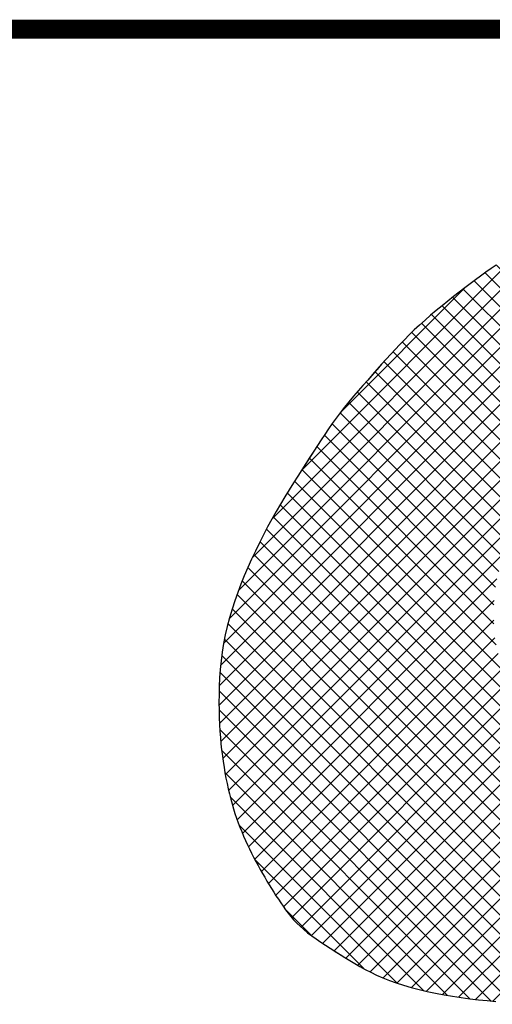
# Model space of a CAD drawing. Header units: millimetres. Extents: x 0 to 1852, y 0 to 1359.
# Tile 49 of 54: x 1699 to 1704, y 106 to 116. Entities that reach past the tile are written whole.
import ezdxf

# ---------------------------------------------------------------- set-up
doc = ezdxf.new("R2010")
doc.units = ezdxf.units.MM
doc.header["$LTSCALE"] = 65.395
doc.layers.get('0').update_dxf_attribs({"linetype": 'CONTINUOUS'})

msp = doc.modelspace()

# ---------------------------------------------------------------- hatches: boundary and pattern name
at = {"linetype": 'Continuous'}
h = msp.add_hatch(dxfattribs=at)
h.set_pattern_fill('ANSI37', color=5, scale=0.142875, angle=45, style=0, pattern_type=0)
h.set_pattern_definition([(45, (-897.4538, 897.4538), (-0.1010278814, 0.1010278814), []), (135, (-898.83942, -898.83942), (-0.1010278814, -0.1010278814), [])])
h.paths.add_polyline_path([(1707.436, 110.775), (1707.369, 110.761), (1707.297, 110.751), (1707.231, 110.745), (1707.176, 110.742), (1707.119, 110.739), (1707.057, 110.736), (1706.991, 110.733), (1706.917, 110.731), (1706.854, 110.729), (1706.813, 110.727), (1706.77, 110.726), (1706.726, 110.724), (1706.682, 110.723), (1706.637, 110.722), (1706.592, 110.72), (1706.548, 110.719), (1706.503, 110.717), (1706.459, 110.715), (1706.415, 110.713), (1706.373, 110.711), (1706.332, 110.708), (1706.293, 110.704), (1706.255, 110.7), (1706.219, 110.695), (1706.186, 110.69), (1706.154, 110.683), (1706.124, 110.676), (1706.095, 110.669), (1706.067, 110.661), (1706.041, 110.653), (1706.016, 110.644), (1705.992, 110.635), (1705.969, 110.626), (1705.946, 110.617), (1705.925, 110.607), (1705.904, 110.597), (1705.884, 110.586), (1705.865, 110.575), (1705.847, 110.563), (1705.829, 110.551), (1705.813, 110.537), (1705.797, 110.524), (1705.782, 110.509), (1705.768, 110.494), (1705.754, 110.478), (1705.742, 110.461), (1705.73, 110.444), (1705.718, 110.425), (1705.708, 110.406), (1705.698, 110.386), (1705.69, 110.365), (1705.682, 110.344), (1705.675, 110.323), (1705.669, 110.301), (1705.664, 110.279), (1705.66, 110.258), (1705.657, 110.236), (1705.655, 110.214), (1705.654, 110.191), (1705.654, 110.169), (1705.655, 110.145), (1705.656, 110.121), (1705.658, 110.097), (1705.661, 110.071), (1705.666, 110.045), (1705.675, 110.016), (1705.689, 109.986), (1705.711, 109.953), (1705.741, 109.918), (1705.782, 109.879), (1705.835, 109.837), (1705.912, 109.809), (1706.002, 109.789), (1706.102, 109.777), (1706.207, 109.77), (1706.315, 109.769), (1706.42, 109.771), (1706.519, 109.775), (1706.608, 109.781), (1706.685, 109.788), (1706.75, 109.795), (1706.804, 109.802), (1706.849, 109.809), (1706.887, 109.816), (1706.92, 109.823), (1706.948, 109.831), (1706.974, 109.838), (1706.999, 109.846), (1707.023, 109.853), (1707.045, 109.861), (1707.066, 109.868), (1707.085, 109.874), (1707.102, 109.88), (1707.117, 109.885), (1707.129, 109.89), (1707.139, 109.893), (1707.147, 109.896), (1707.153, 109.899), (1707.16, 109.902), (1707.166, 109.906), (1707.174, 109.911), (1707.183, 109.918), (1707.196, 109.927), (1707.211, 109.938), (1707.23, 109.951), (1707.251, 109.966), (1707.273, 109.982), (1707.297, 109.999), (1707.321, 110.017), (1707.345, 110.036), (1707.368, 110.054), (1707.39, 110.071), (1707.411, 110.089), (1707.431, 110.106), (1707.449, 110.123), (1707.468, 110.14), (1707.485, 110.157), (1707.502, 110.175), (1707.519, 110.192), (1707.536, 110.211), (1707.552, 110.23), (1707.568, 110.249), (1707.584, 110.269), (1707.599, 110.29), (1707.614, 110.312), (1707.629, 110.334), (1707.643, 110.357), (1707.656, 110.38), (1707.669, 110.404), (1707.682, 110.429), (1707.693, 110.454), (1707.704, 110.478), (1707.713, 110.503), (1707.722, 110.528), (1707.73, 110.552), (1707.737, 110.576), (1707.743, 110.599), (1707.747, 110.622), (1707.752, 110.644), (1707.755, 110.666), (1707.759, 110.688), (1707.762, 110.709), (1707.764, 110.73), (1707.767, 110.752), (1707.769, 110.772), (1707.77, 110.792), (1707.77, 110.81), (1707.768, 110.825), (1707.763, 110.839), (1707.756, 110.849), (1707.746, 110.856), (1707.732, 110.859), (1707.714, 110.859), (1707.694, 110.856), (1707.672, 110.851), (1707.649, 110.844), (1707.625, 110.836), (1707.6, 110.827), (1707.56, 110.813), (1707.503, 110.794)])
h.paths.add_polyline_path([(1705.754, 114.787), (1705.695, 114.769), (1705.635, 114.75), (1705.575, 114.73), (1705.515, 114.709), (1705.456, 114.687), (1705.397, 114.664), (1705.34, 114.642), (1705.284, 114.62), (1705.23, 114.597), (1705.177, 114.575), (1705.125, 114.553), (1705.074, 114.531), (1705.022, 114.508), (1704.97, 114.483), (1704.917, 114.458), (1704.862, 114.431), (1704.805, 114.403), (1704.747, 114.373), (1704.687, 114.341), (1704.626, 114.309), (1704.565, 114.275), (1704.503, 114.241), (1704.442, 114.206), (1704.38, 114.17), (1704.32, 114.135), (1704.261, 114.099), (1704.202, 114.063), (1704.144, 114.026), (1704.086, 113.99), (1704.029, 113.953), (1703.973, 113.916), (1703.918, 113.878), (1703.862, 113.841), (1703.808, 113.803), (1703.753, 113.764), (1703.697, 113.724), (1703.642, 113.684), (1703.585, 113.642), (1703.528, 113.598), (1703.47, 113.553), (1703.41, 113.507), (1703.349, 113.458), (1703.287, 113.409), (1703.226, 113.358), (1703.165, 113.307), (1703.106, 113.255), (1703.047, 113.203), (1702.991, 113.151), (1702.938, 113.099), (1702.886, 113.047), (1702.837, 112.996), (1702.788, 112.944), (1702.74, 112.892), (1702.692, 112.839), (1702.644, 112.786), (1702.596, 112.731), (1702.546, 112.676), (1702.496, 112.619), (1702.445, 112.562), (1702.395, 112.504), (1702.345, 112.446), (1702.296, 112.387), (1702.249, 112.329), (1702.203, 112.271), (1702.16, 112.214), (1702.118, 112.156), (1702.078, 112.099), (1702.039, 112.041), (1702, 111.982), (1701.961, 111.922), (1701.921, 111.861), (1701.88, 111.798), (1701.838, 111.733), (1701.795, 111.665), (1701.751, 111.596), (1701.705, 111.525), (1701.66, 111.452), (1701.613, 111.377), (1701.567, 111.3), (1701.521, 111.221), (1701.475, 111.14), (1701.43, 111.057), (1701.386, 110.973), (1701.342, 110.888), (1701.3, 110.801), (1701.259, 110.714), (1701.22, 110.626), (1701.182, 110.538), (1701.146, 110.449), (1701.112, 110.36), (1701.08, 110.27), (1701.051, 110.181), (1701.024, 110.09), (1701, 110), (1700.979, 109.909), (1700.961, 109.817), (1700.946, 109.725), (1700.934, 109.633), (1700.926, 109.542), (1700.919, 109.451), (1700.915, 109.362), (1700.913, 109.275), (1700.912, 109.191), (1700.913, 109.11), (1700.915, 109.032), (1700.918, 108.958), (1700.922, 108.886), (1700.927, 108.817), (1700.933, 108.751), (1700.94, 108.686), (1700.948, 108.623), (1700.956, 108.562), (1700.966, 108.502), (1700.976, 108.443), (1700.986, 108.385), (1700.998, 108.328), (1701.01, 108.272), (1701.023, 108.218), (1701.037, 108.164), (1701.051, 108.112), (1701.066, 108.061), (1701.082, 108.01), (1701.099, 107.961), (1701.117, 107.913), (1701.135, 107.865), (1701.154, 107.818), (1701.173, 107.771), (1701.194, 107.725), (1701.215, 107.679), (1701.236, 107.634), (1701.259, 107.589), (1701.281, 107.545), (1701.305, 107.501), (1701.328, 107.458), (1701.352, 107.415), (1701.375, 107.374), (1701.399, 107.332), (1701.423, 107.292), (1701.447, 107.252), (1701.471, 107.213), (1701.495, 107.175), (1701.519, 107.136), (1701.544, 107.099), (1701.569, 107.062), (1701.594, 107.025), (1701.621, 106.988), (1701.648, 106.952), (1701.677, 106.917), (1701.707, 106.881), (1701.74, 106.846), (1701.776, 106.812), (1701.814, 106.777), (1701.856, 106.743), (1701.9, 106.71), (1701.947, 106.677), (1701.996, 106.644), (1702.046, 106.611), (1702.097, 106.578), (1702.149, 106.545), (1702.201, 106.513), (1702.253, 106.48), (1702.305, 106.448), (1702.358, 106.416), (1702.412, 106.384), (1702.468, 106.353), (1702.527, 106.322), (1702.59, 106.293), (1702.656, 106.264), (1702.726, 106.236), (1702.8, 106.21), (1702.878, 106.185), (1702.959, 106.161), (1703.043, 106.139), (1703.13, 106.119), (1703.218, 106.1), (1703.308, 106.082), (1703.398, 106.067), (1703.49, 106.053), (1703.582, 106.041), (1703.675, 106.031), (1703.767, 106.021), (1703.858, 106.013), (1703.949, 106.006), (1704.039, 105.999), (1704.127, 105.994), (1704.214, 105.989), (1704.299, 105.986), (1704.383, 105.983), (1704.466, 105.982), (1704.547, 105.982), (1704.627, 105.984), (1704.706, 105.988), (1704.784, 105.993), (1704.861, 106), (1704.938, 106.009), (1705.014, 106.021), (1705.089, 106.034), (1705.165, 106.049), (1705.24, 106.067), (1705.316, 106.086), (1705.392, 106.108), (1705.468, 106.132), (1705.545, 106.158), (1705.622, 106.187), (1705.699, 106.217), (1705.776, 106.249), (1705.852, 106.283), (1705.929, 106.319), (1706.006, 106.357), (1706.082, 106.397), (1706.157, 106.437), (1706.231, 106.479), (1706.305, 106.521), (1706.377, 106.564), (1706.447, 106.608), (1706.516, 106.651), (1706.583, 106.693), (1706.648, 106.736), (1706.712, 106.778), (1706.775, 106.819), (1706.836, 106.861), (1706.897, 106.902), (1706.958, 106.942), (1707.018, 106.982), (1707.078, 107.022), (1707.138, 107.062), (1707.197, 107.101), (1707.255, 107.14), (1707.312, 107.18), (1707.368, 107.219), (1707.421, 107.258), (1707.473, 107.298), (1707.522, 107.338), (1707.57, 107.379), (1707.615, 107.42), (1707.66, 107.462), (1707.705, 107.504), (1707.75, 107.547), (1707.795, 107.59), (1707.841, 107.634), (1707.889, 107.679), (1707.938, 107.724), (1707.987, 107.77), (1708.037, 107.817), (1708.087, 107.864), (1708.136, 107.911), (1708.184, 107.958), (1708.231, 108.005), (1708.276, 108.053), (1708.319, 108.1), (1708.361, 108.147), (1708.402, 108.193), (1708.441, 108.239), (1708.48, 108.285), (1708.518, 108.329), (1708.573, 108.394), (1708.629, 108.457), (1708.665, 108.498), (1708.702, 108.539), (1708.739, 108.579), (1708.776, 108.62), (1708.814, 108.662), (1708.852, 108.705), (1708.891, 108.748), (1708.928, 108.792), (1708.962, 108.835), (1708.989, 108.877), (1709.007, 108.915), (1709.015, 108.951), (1709.009, 108.982), (1708.987, 109.008), (1708.948, 109.028), (1708.894, 109.042), (1708.826, 109.052), (1708.749, 109.057), (1708.664, 109.059), (1708.573, 109.059), (1708.481, 109.057), (1708.388, 109.054), (1708.298, 109.05), (1708.212, 109.047), (1708.131, 109.044), (1708.055, 109.042), (1707.985, 109.041), (1707.923, 109.042), (1707.842, 109.046), (1707.775, 109.063), (1707.732, 109.096), (1707.724, 109.152), (1707.724, 109.202), (1707.723, 109.235), (1707.722, 109.271), (1707.721, 109.307), (1707.72, 109.342), (1707.719, 109.377), (1707.717, 109.408), (1707.716, 109.436), (1707.715, 109.458), (1707.713, 109.475), (1707.711, 109.486), (1707.708, 109.491), (1707.701, 109.491), (1707.691, 109.487), (1707.677, 109.478), (1707.64, 109.456), (1707.581, 109.423), (1707.513, 109.387), (1707.465, 109.363), (1707.416, 109.338), (1707.366, 109.313), (1707.317, 109.288), (1707.27, 109.265), (1707.227, 109.243), (1707.186, 109.223), (1707.149, 109.203), (1707.113, 109.185), (1707.079, 109.168), (1707.023, 109.139), (1706.981, 109.117), (1706.926, 109.09), (1706.854, 109.059), (1706.763, 109.029), (1706.676, 109.012), (1706.607, 109.002), (1706.53, 108.993), (1706.444, 108.987), (1706.351, 108.982), (1706.251, 108.979), (1706.146, 108.978), (1706.035, 108.979), (1705.922, 108.981), (1705.805, 108.984), (1705.687, 108.989), (1705.569, 108.996), (1705.452, 109.003), (1705.338, 109.011), (1705.229, 109.02), (1705.125, 109.03), (1705.03, 109.04), (1704.944, 109.05), (1704.868, 109.06), (1704.802, 109.07), (1704.718, 109.085), (1704.63, 109.104), (1704.56, 109.123), (1704.485, 109.144), (1704.424, 109.164), (1704.363, 109.189), (1704.302, 109.221), (1704.238, 109.264), (1704.172, 109.317), (1704.107, 109.378), (1704.043, 109.445), (1703.983, 109.516), (1703.933, 109.592), (1703.891, 109.684), (1703.868, 109.769), (1703.855, 109.835), (1703.846, 109.908), (1703.84, 109.988), (1703.837, 110.071), (1703.837, 110.155), (1703.839, 110.239), (1703.844, 110.319), (1703.852, 110.394), (1703.861, 110.461), (1703.877, 110.546), (1703.906, 110.628), (1703.943, 110.687), (1703.986, 110.736), (1704.042, 110.789), (1704.101, 110.84), (1704.165, 110.891), (1704.23, 110.938), (1704.294, 110.98), (1704.359, 111.016), (1704.424, 111.049), (1704.491, 111.078), (1704.559, 111.105), (1704.629, 111.13), (1704.698, 111.153), (1704.765, 111.173), (1704.83, 111.193), (1704.889, 111.208), (1704.947, 111.222), (1705.005, 111.232), (1705.063, 111.24), (1705.122, 111.246), (1705.173, 111.25), (1705.204, 111.252), (1705.235, 111.255), (1705.265, 111.258), (1705.296, 111.261), (1705.326, 111.264), (1705.357, 111.268), (1705.409, 111.274), (1705.473, 111.28), (1705.544, 111.286), (1705.626, 111.291), (1705.713, 111.295), (1705.785, 111.297), (1705.83, 111.299), (1705.875, 111.3), (1705.919, 111.302), (1705.962, 111.303), (1706.004, 111.305), (1706.045, 111.306), (1706.086, 111.308), (1706.126, 111.31), (1706.166, 111.312), (1706.206, 111.314), (1706.245, 111.316), (1706.283, 111.318), (1706.322, 111.321), (1706.36, 111.324), (1706.398, 111.327), (1706.436, 111.331), (1706.473, 111.335), (1706.511, 111.339), (1706.549, 111.343), (1706.587, 111.348), (1706.624, 111.353), (1706.661, 111.358), (1706.727, 111.367), (1706.79, 111.376), (1706.854, 111.383), (1706.918, 111.39), (1706.972, 111.396), (1707.004, 111.4), (1707.036, 111.403), (1707.068, 111.406), (1707.1, 111.41), (1707.132, 111.414), (1707.163, 111.418), (1707.194, 111.423), (1707.224, 111.428), (1707.253, 111.434), (1707.281, 111.44), (1707.308, 111.447), (1707.334, 111.455), (1707.358, 111.463), (1707.381, 111.472), (1707.403, 111.482), (1707.425, 111.493), (1707.446, 111.504), (1707.467, 111.517), (1707.487, 111.53), (1707.508, 111.544), (1707.528, 111.558), (1707.548, 111.574), (1707.566, 111.59), (1707.583, 111.607), (1707.598, 111.625), (1707.61, 111.643), (1707.62, 111.661), (1707.627, 111.68), (1707.63, 111.699), (1707.632, 111.717), (1707.632, 111.735), (1707.63, 111.752), (1707.628, 111.768), (1707.625, 111.781), (1707.623, 111.793), (1707.621, 111.802), (1707.619, 111.809), (1707.617, 111.814), (1707.615, 111.819), (1707.612, 111.824), (1707.609, 111.829), (1707.604, 111.835), (1707.598, 111.843), (1707.59, 111.853), (1707.581, 111.865), (1707.569, 111.878), (1707.555, 111.892), (1707.54, 111.906), (1707.522, 111.921), (1707.502, 111.935), (1707.479, 111.948), (1707.454, 111.961), (1707.426, 111.972), (1707.396, 111.982), (1707.364, 111.991), (1707.33, 111.999), (1707.294, 112.006), (1707.257, 112.013), (1707.218, 112.018), (1707.178, 112.023), (1707.136, 112.027), (1707.094, 112.03), (1707.051, 112.033), (1707.007, 112.035), (1706.963, 112.036), (1706.919, 112.037), (1706.875, 112.038), (1706.832, 112.038), (1706.789, 112.038), (1706.747, 112.037), (1706.706, 112.036), (1706.666, 112.034), (1706.627, 112.032), (1706.589, 112.03), (1706.554, 112.027), (1706.52, 112.024), (1706.488, 112.021), (1706.457, 112.017), (1706.428, 112.013), (1706.4, 112.009), (1706.373, 112.004), (1706.347, 111.999), (1706.322, 111.994), (1706.297, 111.989), (1706.274, 111.984), (1706.251, 111.978), (1706.228, 111.972), (1706.206, 111.965), (1706.184, 111.958), (1706.163, 111.95), (1706.142, 111.942), (1706.121, 111.933), (1706.1, 111.923), (1706.08, 111.913), (1706.06, 111.902), (1706.04, 111.89), (1706.021, 111.878), (1706.003, 111.865), (1705.985, 111.851), (1705.968, 111.837), (1705.951, 111.822), (1705.935, 111.807), (1705.919, 111.791), (1705.903, 111.774), (1705.887, 111.756), (1705.871, 111.738), (1705.854, 111.718), (1705.836, 111.697), (1705.818, 111.676), (1705.801, 111.655), (1705.783, 111.634), (1705.767, 111.614), (1705.752, 111.596), (1705.738, 111.579), (1705.709, 111.544), (1705.678, 111.534), (1705.626, 111.529), (1705.546, 111.525), (1705.481, 111.521), (1705.404, 111.517), (1705.317, 111.512), (1705.222, 111.507), (1705.12, 111.502), (1705.015, 111.496), (1704.908, 111.491), (1704.802, 111.485), (1704.698, 111.48), (1704.598, 111.475), (1704.503, 111.47), (1704.413, 111.466), (1704.331, 111.462), (1704.258, 111.459), (1704.194, 111.456), (1704.14, 111.454), (1704.074, 111.451), (1704.018, 111.453), (1704.016, 111.481), (1704.021, 111.529), (1704.026, 111.58), (1704.033, 111.638), (1704.042, 111.695), (1704.055, 111.758), (1704.076, 111.823), (1704.103, 111.886), (1704.138, 111.957), (1704.177, 112.027), (1704.22, 112.093), (1704.267, 112.153), (1704.314, 112.202), (1704.357, 112.242), (1704.406, 112.283), (1704.459, 112.325), (1704.515, 112.366), (1704.574, 112.409), (1704.63, 112.448), (1704.684, 112.485), (1704.737, 112.52), (1704.787, 112.551), (1704.847, 112.586), (1704.918, 112.622), (1704.983, 112.649), (1705.04, 112.67), (1705.102, 112.691), (1705.169, 112.71), (1705.239, 112.727), (1705.31, 112.743), (1705.373, 112.756), (1705.41, 112.763), (1705.447, 112.771), (1705.483, 112.779), (1705.517, 112.787), (1705.575, 112.801), (1705.653, 112.815), (1705.751, 112.825), (1705.84, 112.831), (1705.952, 112.837), (1706.093, 112.841), (1706.265, 112.844), (1706.461, 112.846), (1706.674, 112.846), (1706.895, 112.846), (1707.116, 112.845), (1707.33, 112.842), (1707.527, 112.839), (1707.701, 112.835), (1707.845, 112.83), (1707.96, 112.825), (1708.051, 112.819), (1708.122, 112.813), (1708.199, 112.804), (1708.255, 112.793), (1708.285, 112.787), (1708.315, 112.78), (1708.344, 112.774), (1708.372, 112.768), (1708.398, 112.763), (1708.423, 112.758), (1708.445, 112.753), (1708.464, 112.749), (1708.507, 112.741), (1708.53, 112.734), (1708.584, 112.71), (1708.636, 112.687), (1708.697, 112.659), (1708.76, 112.63), (1708.816, 112.602), (1708.873, 112.572), (1708.925, 112.54), (1708.985, 112.502), (1709.034, 112.468), (1709.09, 112.425), (1709.142, 112.379), (1709.187, 112.336), (1709.231, 112.289), (1709.272, 112.242), (1709.315, 112.183), (1709.355, 112.112), (1709.387, 112.036), (1709.407, 111.971), (1709.42, 111.907), (1709.43, 111.825), (1709.434, 111.745), (1709.436, 111.684), (1709.437, 111.614), (1709.438, 111.536), (1709.438, 111.449), (1709.437, 111.352), (1709.437, 111.246), (1709.436, 111.129), (1709.435, 111.001), (1709.435, 110.863), (1709.434, 110.717), (1709.434, 110.568), (1709.434, 110.418), (1709.433, 110.273), (1709.433, 110.134), (1709.433, 110.007), (1709.433, 109.895), (1709.433, 109.801), (1709.433, 109.724), (1709.433, 109.66), (1709.433, 109.583), (1709.432, 109.517), (1709.431, 109.478), (1709.43, 109.453), (1709.43, 109.429), (1709.43, 109.407), (1709.433, 109.386), (1709.438, 109.368), (1709.446, 109.351), (1709.457, 109.337), (1709.473, 109.326), (1709.494, 109.318), (1709.519, 109.312), (1709.547, 109.309), (1709.578, 109.308), (1709.612, 109.308), (1709.646, 109.309), (1709.681, 109.311), (1709.733, 109.313), (1709.786, 109.315), (1709.847, 109.317), (1709.878, 109.318), (1709.908, 109.319), (1709.939, 109.32), (1709.968, 109.322), (1709.998, 109.325), (1710.027, 109.328), (1710.057, 109.331), (1710.086, 109.336), (1710.114, 109.34), (1710.143, 109.346), (1710.17, 109.352), (1710.198, 109.358), (1710.225, 109.365), (1710.252, 109.373), (1710.278, 109.381), (1710.305, 109.39), (1710.33, 109.4), (1710.356, 109.41), (1710.381, 109.42), (1710.407, 109.431), (1710.432, 109.442), (1710.457, 109.454), (1710.482, 109.466), (1710.508, 109.478), (1710.551, 109.499), (1710.602, 109.523), (1710.645, 109.542), (1710.674, 109.554), (1710.703, 109.567), (1710.73, 109.58), (1710.757, 109.593), (1710.781, 109.606), (1710.801, 109.619), (1710.819, 109.632), (1710.832, 109.645), (1710.841, 109.659), (1710.845, 109.671), (1710.845, 109.684), (1710.841, 109.695), (1710.832, 109.705), (1710.818, 109.714), (1710.799, 109.72), (1710.776, 109.725), (1710.747, 109.728), (1710.712, 109.73), (1710.671, 109.732), (1710.624, 109.733), (1710.57, 109.734), (1710.508, 109.735), (1710.438, 109.738), (1710.361, 109.741), (1710.277, 109.747), (1710.191, 109.754), (1710.104, 109.762), (1710.02, 109.773), (1709.941, 109.785), (1709.87, 109.799), (1709.81, 109.815), (1709.739, 109.843), (1709.689, 109.889), (1709.676, 109.947), (1709.689, 110.016), (1709.715, 110.083), (1709.734, 110.13), (1709.756, 110.178), (1709.779, 110.229), (1709.804, 110.282), (1709.83, 110.336), (1709.855, 110.391), (1709.88, 110.447), (1709.903, 110.502), (1709.925, 110.557), (1709.945, 110.612), (1709.964, 110.667), (1709.982, 110.722), (1709.998, 110.776), (1710.013, 110.831), (1710.027, 110.886), (1710.039, 110.94), (1710.05, 110.995), (1710.06, 111.05), (1710.069, 111.106), (1710.078, 111.162), (1710.086, 111.219), (1710.094, 111.277), (1710.102, 111.336), (1710.11, 111.397), (1710.119, 111.459), (1710.127, 111.522), (1710.135, 111.586), (1710.142, 111.652), (1710.15, 111.719), (1710.156, 111.788), (1710.162, 111.858), (1710.167, 111.929), (1710.171, 112.001), (1710.174, 112.074), (1710.176, 112.147), (1710.178, 112.22), (1710.177, 112.293), (1710.176, 112.365), (1710.174, 112.437), (1710.17, 112.507), (1710.165, 112.577), (1710.159, 112.645), (1710.151, 112.712), (1710.142, 112.778), (1710.131, 112.842), (1710.118, 112.905), (1710.103, 112.967), (1710.086, 113.028), (1710.068, 113.087), (1710.048, 113.145), (1710.027, 113.202), (1710.006, 113.257), (1709.985, 113.31), (1709.963, 113.361), (1709.942, 113.411), (1709.922, 113.459), (1709.902, 113.506), (1709.881, 113.551), (1709.861, 113.596), (1709.84, 113.64), (1709.818, 113.684), (1709.794, 113.729), (1709.768, 113.775), (1709.74, 113.821), (1709.71, 113.868), (1709.678, 113.917), (1709.643, 113.966), (1709.606, 114.016), (1709.566, 114.067), (1709.524, 114.118), (1709.48, 114.169), (1709.433, 114.221), (1709.383, 114.273), (1709.331, 114.324), (1709.277, 114.375), (1709.221, 114.424), (1709.163, 114.471), (1709.103, 114.515), (1709.042, 114.557), (1708.979, 114.596), (1708.915, 114.632), (1708.85, 114.664), (1708.783, 114.695), (1708.714, 114.723), (1708.644, 114.75), (1708.573, 114.775), (1708.5, 114.799), (1708.426, 114.821), (1708.35, 114.843), (1708.274, 114.863), (1708.198, 114.882), (1708.121, 114.9), (1708.045, 114.917), (1707.97, 114.932), (1707.897, 114.946), (1707.825, 114.958), (1707.754, 114.969), (1707.684, 114.978), (1707.615, 114.986), (1707.547, 114.992), (1707.478, 114.997), (1707.41, 115), (1707.341, 115.001), (1707.271, 115.001), (1707.2, 114.999), (1707.129, 114.996), (1707.057, 114.992), (1706.985, 114.987), (1706.913, 114.981), (1706.841, 114.973), (1706.77, 114.966), (1706.698, 114.957), (1706.627, 114.948), (1706.557, 114.939), (1706.488, 114.929), (1706.419, 114.919), (1706.353, 114.909), (1706.287, 114.899), (1706.224, 114.888), (1706.162, 114.878), (1706.102, 114.867), (1706.043, 114.856), (1705.985, 114.844), (1705.928, 114.832), (1705.87, 114.818), (1705.813, 114.804)])

# ---------------------------------------------------------------- linework, layer by layer
at = {"color": 5, "linetype": 'Continuous'}
for p, q in [((1703.808, 113.803), (1703.753, 113.764)), ((1703.808, 113.803), (1703.753, 113.764)), ((1703.862, 113.841), (1703.808, 113.803)), ((1703.862, 113.841), (1703.808, 113.803)), ((1703.642, 113.684), (1703.585, 113.642)), ((1703.642, 113.684), (1703.585, 113.642)), ((1703.697, 113.724), (1703.642, 113.684)), ((1703.697, 113.724), (1703.642, 113.684)), ((1703.753, 113.764), (1703.697, 113.724)), ((1703.753, 113.764), (1703.697, 113.724)), ((1703.528, 113.598), (1703.47, 113.553)), ((1703.528, 113.598), (1703.47, 113.553)), ((1703.585, 113.642), (1703.528, 113.598)), ((1703.585, 113.642), (1703.528, 113.598)), ((1703.41, 113.507), (1703.349, 113.458)), ((1703.41, 113.507), (1703.349, 113.458)), ((1703.47, 113.553), (1703.41, 113.507)), ((1703.47, 113.553), (1703.41, 113.507)), ((1703.287, 113.409), (1703.226, 113.358)), ((1703.287, 113.409), (1703.226, 113.358)), ((1703.349, 113.458), (1703.287, 113.409)), ((1703.349, 113.458), (1703.287, 113.409)), ((1703.165, 113.307), (1703.106, 113.255)), ((1703.165, 113.307), (1703.106, 113.255)), ((1703.226, 113.358), (1703.165, 113.307)), ((1703.226, 113.358), (1703.165, 113.307)), ((1703.047, 113.203), (1702.991, 113.151)), ((1703.047, 113.203), (1702.991, 113.151)), ((1703.106, 113.255), (1703.047, 113.203)), ((1703.106, 113.255), (1703.047, 113.203)), ((1702.938, 113.099), (1702.886, 113.047)), ((1702.938, 113.099), (1702.886, 113.047)), ((1702.991, 113.151), (1702.938, 113.099)), ((1702.991, 113.151), (1702.938, 113.099)), ((1702.837, 112.996), (1702.788, 112.944)), ((1702.837, 112.996), (1702.788, 112.944)), ((1702.886, 113.047), (1702.837, 112.996)), ((1702.886, 113.047), (1702.837, 112.996)), ((1702.74, 112.892), (1702.692, 112.839)), ((1702.74, 112.892), (1702.692, 112.839)), ((1702.788, 112.944), (1702.74, 112.892)), ((1702.788, 112.944), (1702.74, 112.892)), ((1702.644, 112.786), (1702.496, 112.619)), ((1702.644, 112.786), (1702.546, 112.676)), ((1702.644, 112.786), (1702.596, 112.731)), ((1702.692, 112.839), (1702.644, 112.786)), ((1702.692, 112.839), (1702.644, 112.786)), ((1702.546, 112.676), (1702.496, 112.619)), ((1702.596, 112.731), (1702.546, 112.676)), ((1702.445, 112.562), (1702.395, 112.504)), ((1702.445, 112.562), (1702.395, 112.504)), ((1702.496, 112.619), (1702.445, 112.562)), ((1702.496, 112.619), (1702.445, 112.562)), ((1702.345, 112.446), (1702.296, 112.387)), ((1702.345, 112.446), (1702.296, 112.387)), ((1702.395, 112.504), (1702.345, 112.446)), ((1702.395, 112.504), (1702.345, 112.446)), ((1702.249, 112.329), (1702.203, 112.271)), ((1702.249, 112.329), (1702.203, 112.271)), ((1702.296, 112.387), (1702.249, 112.329)), ((1702.296, 112.387), (1702.249, 112.329)), ((1702.16, 112.214), (1702.118, 112.156)), ((1702.16, 112.214), (1702.118, 112.156)), ((1702.203, 112.271), (1702.16, 112.214)), ((1702.203, 112.271), (1702.16, 112.214)), ((1702.118, 112.156), (1702.078, 112.099)), ((1702.118, 112.156), (1702.078, 112.099)), ((1702.039, 112.041), (1702, 111.982)), ((1702.039, 112.041), (1702, 111.982)), ((1702.078, 112.099), (1702.039, 112.041)), ((1702.078, 112.099), (1702.039, 112.041)), ((1701.961, 111.922), (1701.795, 111.665)), ((1701.961, 111.922), (1701.921, 111.861)), ((1702, 111.982), (1701.961, 111.922)), ((1702, 111.982), (1701.961, 111.922)), ((1701.88, 111.798), (1701.838, 111.733)), ((1701.88, 111.798), (1701.838, 111.733)), ((1701.921, 111.861), (1701.88, 111.798)), ((1701.838, 111.733), (1701.795, 111.665)), ((1701.751, 111.596), (1701.705, 111.525)), ((1701.751, 111.596), (1701.705, 111.525)), ((1701.795, 111.665), (1701.751, 111.596)), ((1701.795, 111.665), (1701.751, 111.596)), ((1701.705, 111.525), (1701.66, 111.452)), ((1701.705, 111.525), (1701.66, 111.452)), ((1701.613, 111.377), (1701.567, 111.3)), ((1701.613, 111.377), (1701.567, 111.3)), ((1701.66, 111.452), (1701.613, 111.377)), ((1701.66, 111.452), (1701.613, 111.377)), ((1701.567, 111.3), (1701.521, 111.221)), ((1701.567, 111.3), (1701.521, 111.221)), ((1701.521, 111.221), (1701.475, 111.14)), ((1701.521, 111.221), (1701.475, 111.14)), ((1701.475, 111.14), (1701.43, 111.057)), ((1701.475, 111.14), (1701.43, 111.057)), ((1701.386, 110.973), (1701.342, 110.888)), ((1701.386, 110.973), (1701.342, 110.888)), ((1701.43, 111.057), (1701.386, 110.973)), ((1701.43, 111.057), (1701.386, 110.973)), ((1701.342, 110.888), (1701.3, 110.801)), ((1701.342, 110.888), (1701.3, 110.801)), ((1701.3, 110.801), (1701.259, 110.714)), ((1701.3, 110.801), (1701.259, 110.714)), ((1701.259, 110.714), (1701.22, 110.626)), ((1701.259, 110.714), (1701.22, 110.626)), ((1701.182, 110.538), (1701.146, 110.449)), ((1701.182, 110.538), (1701.146, 110.449)), ((1701.22, 110.626), (1701.182, 110.538)), ((1701.22, 110.626), (1701.182, 110.538)), ((1701.146, 110.449), (1701.112, 110.36)), ((1701.146, 110.449), (1701.112, 110.36)), ((1701.112, 110.36), (1701.08, 110.27)), ((1701.112, 110.36), (1701.08, 110.27)), ((1701.08, 110.27), (1701.051, 110.181)), ((1701.08, 110.27), (1701.051, 110.181)), ((1701.051, 110.181), (1701.024, 110.09)), ((1701.051, 110.181), (1701.024, 110.09)), ((1701.024, 110.09), (1701, 110)), ((1701.024, 110.09), (1701, 110)), ((1701, 110), (1700.979, 109.909)), ((1701, 110), (1700.979, 109.909)), ((1700.961, 109.817), (1700.946, 109.725)), ((1700.961, 109.817), (1700.946, 109.725)), ((1700.979, 109.909), (1700.961, 109.817)), ((1700.979, 109.909), (1700.961, 109.817)), ((1700.946, 109.725), (1700.934, 109.633)), ((1700.946, 109.725), (1700.934, 109.633)), ((1700.934, 109.633), (1700.926, 109.542)), ((1700.934, 109.633), (1700.926, 109.542)), ((1700.926, 109.542), (1700.919, 109.451)), ((1700.926, 109.542), (1700.919, 109.451)), ((1700.919, 109.451), (1700.915, 109.362)), ((1700.919, 109.451), (1700.915, 109.362)), ((1700.915, 109.362), (1700.913, 109.275)), ((1700.915, 109.362), (1700.913, 109.275)), ((1700.913, 109.275), (1700.912, 109.191)), ((1700.913, 109.275), (1700.912, 109.191)), ((1700.912, 109.191), (1700.913, 109.11)), ((1700.912, 109.191), (1700.913, 109.11)), ((1700.913, 109.11), (1700.915, 109.032)), ((1700.913, 109.11), (1700.915, 109.032)), ((1700.915, 109.032), (1700.918, 108.958)), ((1700.915, 109.032), (1700.918, 108.958)), ((1700.918, 108.958), (1700.922, 108.886)), ((1700.918, 108.958), (1700.922, 108.886)), ((1700.922, 108.886), (1700.927, 108.817)), ((1700.922, 108.886), (1700.927, 108.817)), ((1700.927, 108.817), (1700.933, 108.751)), ((1700.927, 108.817), (1700.933, 108.751)), ((1700.933, 108.751), (1700.94, 108.686)), ((1700.933, 108.751), (1700.94, 108.686)), ((1700.94, 108.686), (1700.948, 108.623)), ((1700.94, 108.686), (1700.948, 108.623)), ((1700.948, 108.623), (1700.956, 108.562)), ((1700.948, 108.623), (1700.956, 108.562)), ((1700.956, 108.562), (1700.966, 108.502)), ((1700.956, 108.562), (1700.966, 108.502)), ((1700.966, 108.502), (1700.976, 108.443)), ((1700.966, 108.502), (1700.976, 108.443)), ((1700.976, 108.443), (1700.986, 108.385)), ((1700.976, 108.443), (1700.986, 108.385)), ((1700.986, 108.385), (1700.998, 108.328)), ((1700.986, 108.385), (1700.998, 108.328)), ((1700.998, 108.328), (1701.01, 108.272)), ((1700.998, 108.328), (1701.01, 108.272)), ((1701.01, 108.272), (1701.023, 108.218)), ((1701.01, 108.272), (1701.023, 108.218)), ((1701.023, 108.218), (1701.037, 108.164)), ((1701.023, 108.218), (1701.037, 108.164)), ((1701.037, 108.164), (1701.051, 108.112)), ((1701.037, 108.164), (1701.051, 108.112)), ((1701.051, 108.112), (1701.066, 108.061)), ((1701.051, 108.112), (1701.066, 108.061)), ((1701.066, 108.061), (1701.082, 108.01)), ((1701.066, 108.061), (1701.082, 108.01)), ((1701.082, 108.01), (1701.099, 107.961)), ((1701.082, 108.01), (1701.099, 107.961)), ((1701.099, 107.961), (1701.117, 107.913)), ((1701.099, 107.961), (1701.117, 107.913)), ((1701.117, 107.913), (1701.135, 107.865)), ((1701.117, 107.913), (1701.135, 107.865)), ((1701.135, 107.865), (1701.154, 107.818)), ((1701.135, 107.865), (1701.154, 107.818)), ((1701.154, 107.818), (1701.173, 107.771)), ((1701.154, 107.818), (1701.173, 107.771)), ((1701.173, 107.771), (1701.194, 107.725)), ((1701.173, 107.771), (1701.194, 107.725)), ((1701.194, 107.725), (1701.215, 107.679)), ((1701.194, 107.725), (1701.215, 107.679)), ((1701.215, 107.679), (1701.236, 107.634)), ((1701.215, 107.679), (1701.236, 107.634)), ((1701.236, 107.634), (1701.259, 107.589)), ((1701.236, 107.634), (1701.259, 107.589)), ((1701.259, 107.589), (1701.281, 107.545)), ((1701.259, 107.589), (1701.281, 107.545)), ((1701.281, 107.545), (1701.305, 107.501)), ((1701.281, 107.545), (1701.305, 107.501)), ((1701.305, 107.501), (1701.328, 107.458)), ((1701.305, 107.501), (1701.328, 107.458)), ((1701.328, 107.458), (1701.352, 107.415)), ((1701.328, 107.458), (1701.352, 107.415)), ((1701.352, 107.415), (1701.375, 107.374)), ((1701.352, 107.415), (1701.375, 107.374)), ((1701.375, 107.374), (1701.399, 107.332)), ((1701.375, 107.374), (1701.399, 107.332)), ((1701.399, 107.332), (1701.423, 107.292)), ((1701.399, 107.332), (1701.423, 107.292)), ((1701.423, 107.292), (1701.447, 107.252)), ((1701.423, 107.292), (1701.447, 107.252)), ((1701.447, 107.252), (1701.471, 107.213)), ((1701.447, 107.252), (1701.471, 107.213)), ((1701.471, 107.213), (1701.495, 107.175)), ((1701.471, 107.213), (1701.495, 107.175)), ((1701.495, 107.175), (1701.519, 107.136)), ((1701.495, 107.175), (1701.519, 107.136)), ((1701.519, 107.136), (1701.544, 107.099)), ((1701.519, 107.136), (1701.544, 107.099)), ((1701.544, 107.099), (1701.569, 107.062)), ((1701.544, 107.099), (1701.569, 107.062)), ((1701.569, 107.062), (1701.594, 107.025)), ((1701.569, 107.062), (1701.594, 107.025)), ((1701.594, 107.025), (1701.621, 106.988)), ((1701.594, 107.025), (1701.621, 106.988)), ((1701.621, 106.988), (1701.648, 106.952)), ((1701.621, 106.988), (1701.648, 106.952)), ((1701.648, 106.952), (1701.677, 106.917)), ((1701.648, 106.952), (1701.677, 106.917)), ((1701.677, 106.917), (1701.707, 106.881)), ((1701.677, 106.917), (1701.707, 106.881)), ((1701.707, 106.881), (1701.74, 106.846)), ((1701.707, 106.881), (1701.74, 106.846)), ((1701.74, 106.846), (1701.776, 106.812)), ((1701.74, 106.846), (1701.776, 106.812)), ((1701.776, 106.812), (1701.814, 106.777)), ((1701.776, 106.812), (1701.814, 106.777)), ((1701.814, 106.777), (1701.856, 106.743)), ((1701.814, 106.777), (1701.856, 106.743)), ((1701.856, 106.743), (1701.9, 106.71)), ((1701.856, 106.743), (1701.9, 106.71)), ((1701.9, 106.71), (1701.947, 106.677)), ((1701.9, 106.71), (1701.947, 106.677)), ((1701.947, 106.677), (1701.996, 106.644)), ((1701.947, 106.677), (1701.996, 106.644)), ((1701.996, 106.644), (1702.046, 106.611)), ((1701.996, 106.644), (1702.046, 106.611)), ((1702.046, 106.611), (1702.097, 106.578)), ((1702.046, 106.611), (1702.097, 106.578)), ((1702.097, 106.578), (1702.149, 106.545)), ((1702.097, 106.578), (1702.253, 106.48)), ((1702.149, 106.545), (1702.201, 106.513)), ((1702.201, 106.513), (1702.253, 106.48)), ((1702.253, 106.48), (1702.305, 106.448)), ((1702.253, 106.48), (1702.305, 106.448)), ((1702.305, 106.448), (1702.358, 106.416)), ((1702.305, 106.448), (1702.358, 106.416)), ((1702.358, 106.416), (1702.412, 106.384)), ((1702.358, 106.416), (1702.412, 106.384)), ((1702.412, 106.384), (1702.468, 106.353)), ((1702.412, 106.384), (1702.468, 106.353)), ((1702.468, 106.353), (1702.527, 106.322)), ((1702.468, 106.353), (1702.527, 106.322)), ((1702.527, 106.322), (1702.59, 106.293)), ((1702.527, 106.322), (1702.59, 106.293)), ((1702.59, 106.293), (1702.656, 106.264)), ((1702.59, 106.293), (1702.656, 106.264)), ((1702.656, 106.264), (1702.726, 106.236)), ((1702.656, 106.264), (1702.726, 106.236)), ((1702.726, 106.236), (1702.8, 106.21)), ((1702.726, 106.236), (1702.8, 106.21)), ((1702.8, 106.21), (1702.878, 106.185)), ((1702.8, 106.21), (1702.878, 106.185)), ((1702.878, 106.185), (1702.959, 106.161)), ((1702.878, 106.185), (1702.959, 106.161)), ((1702.959, 106.161), (1703.043, 106.139)), ((1702.959, 106.161), (1703.043, 106.139)), ((1703.043, 106.139), (1703.13, 106.119)), ((1703.043, 106.139), (1703.13, 106.119)), ((1703.13, 106.119), (1703.218, 106.1)), ((1703.13, 106.119), (1703.218, 106.1)), ((1703.218, 106.1), (1703.308, 106.082)), ((1703.218, 106.1), (1703.308, 106.082)), ((1703.308, 106.082), (1703.398, 106.067)), ((1703.308, 106.082), (1703.398, 106.067)), ((1703.398, 106.067), (1703.49, 106.053)), ((1703.398, 106.067), (1703.49, 106.053)), ((1703.49, 106.053), (1703.582, 106.041)), ((1703.49, 106.053), (1703.582, 106.041)), ((1703.582, 106.041), (1703.675, 106.031)), ((1703.582, 106.041), (1703.675, 106.031)), ((1703.675, 106.031), (1703.767, 106.021)), ((1703.675, 106.031), (1703.767, 106.021)), ((1703.767, 106.021), (1703.858, 106.013)), ((1703.767, 106.021), (1703.858, 106.013))]:
    msp.add_line(p, q, dxfattribs=at)
at = {"color": 40, "linetype": 'Continuous', "const_width": 0.2}
msp.add_lwpolyline([(1697.449, 116.349), (1765.649, 116.349)], dxfattribs=at)

doc.saveas('drawing.dxf')
